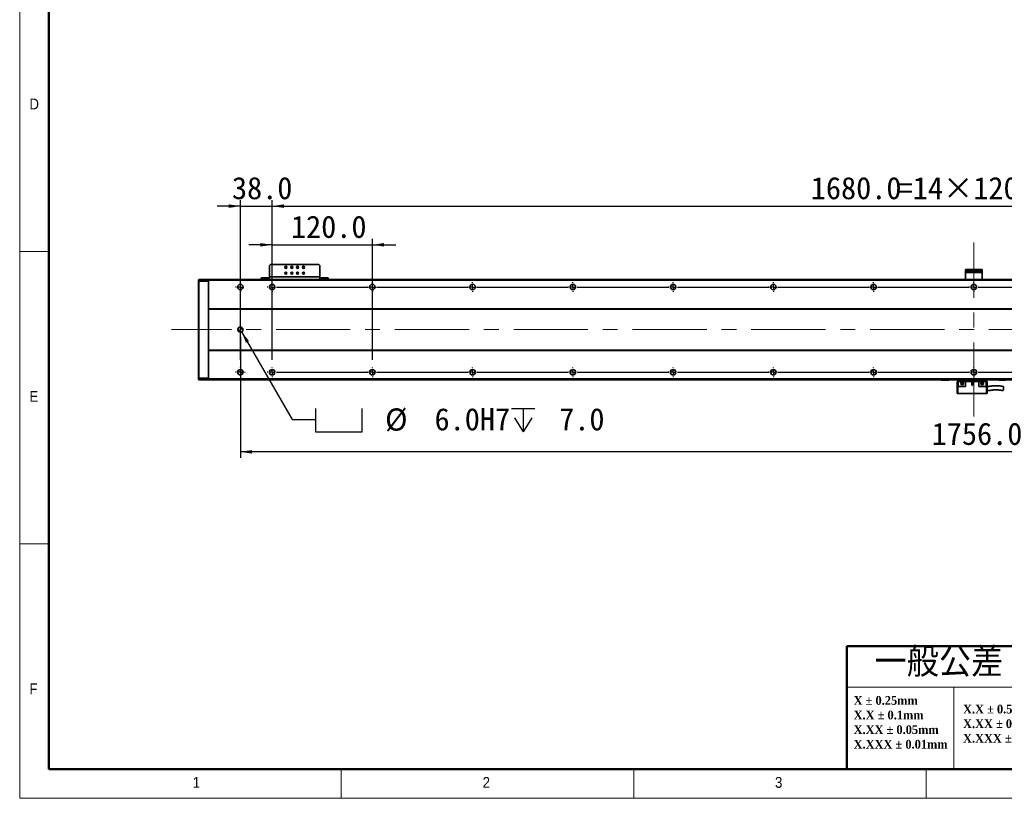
# Model space of a CAD drawing. Header units: millimetres. Extents: x 35 to 2905, y 35 to 2044.
# Tile 1 of 7: x 35 to 1214, y 35 to 967. Entities that reach past the tile are written whole.
import ezdxf

# ---------------------------------------------------------------- set-up
doc = ezdxf.new("R2010")
doc.units = ezdxf.units.MM
doc.header["$LTSCALE"] = 7
doc.linetypes.add('CENTERX2', pattern=[20.32, 12.7, -2.54, 2.54, -2.54])
doc.layers.add('黑色实线', color=7, linetype='Continuous')
doc.styles.add('SLDTEXTSTYLE1', font='Gothic.ttf', dxfattribs={"width": 0.913})
doc.styles.add('SLDTEXTSTYLE2', font='timesbd.ttf', dxfattribs={"width": 0.933})
doc.styles.add('SLDTEXTSTYLE4', font='txt', dxfattribs={"bigfont": 'bigfont'})
doc.styles.add('SLDTEXTSTYLE8', font='txt')
doc.dimstyles.new('SLDDIMSTYLE0', dxfattribs={"dimtxt": 26.6, "dimasz": 14, "dimexe": 0, "dimexo": 0.0625, "dimgap": 6.65, "dimtad": 2, "dimdec": 1, "dimrnd": 1e-09, "dimzin": 4, "dimdsep": 46, "dimtxsty": 'SLDTEXTSTYLE8', "dimsah": 1, "dimcen": 0.09, "dimadec": 0, "dimazin": 1, "dimtfac": 1, "dimtdec": 1, "dimtmove": 0, "dimatfit": 0, "dimfxl": 0, "dimfrac": 2, "dimtolj": 1, "dimtzin": 12, "dimarcsym": 0})
doc.dimstyles.new('SLDDIMSTYLE4', dxfattribs={"dimtxt": 26.6, "dimasz": 14, "dimexe": 0, "dimexo": 0.0625, "dimgap": 6.65, "dimtad": 0, "dimtih": 1, "dimtoh": 1, "dimdec": 1, "dimrnd": 1e-09, "dimzin": 4, "dimdsep": 46, "dimtxsty": 'SLDTEXTSTYLE8', "dimsah": 1, "dimcen": 0, "dimadec": 0, "dimazin": 1, "dimtfac": 1, "dimtdec": 1, "dimtofl": 0, "dimtmove": 0, "dimatfit": 3, "dimfxl": 0, "dimfrac": 2, "dimtolj": 1, "dimtzin": 12, "dimarcsym": 0})
doc.dimstyles.new('SLDDIMSTYLE6', dxfattribs={"dimtxt": 26.6, "dimasz": 14, "dimexe": 0, "dimexo": 0.0625, "dimgap": 6.65, "dimtad": 2, "dimdec": 1, "dimrnd": 1e-09, "dimzin": 4, "dimdsep": 46, "dimtxsty": 'SLDTEXTSTYLE8', "dimsah": 1, "dimcen": 0.09, "dimadec": 0, "dimazin": 1, "dimtfac": 1, "dimtdec": 1, "dimtofl": 0, "dimtmove": 0, "dimatfit": 3, "dimfxl": 0, "dimfrac": 2, "dimtolj": 1, "dimtzin": 12, "dimarcsym": 0})

# ---------------------------------------------------------------- blocks, each defined once
blk = doc.blocks.new('SW_NOTE_0')
at = {"color": 0, "linetype": 'Continuous', "lineweight": 0, "char_height": 10.5, "attachment_point": 1, "style": 'SLDTEXTSTYLE2'}
for s, insert in [('X.X ± 0.5 deg', (0, 13.8)), ('X.XX ± 0.25 deg', (0, -3.7)), ('X.XXX ± 0.1 deg', (0, -21.2))]:
    blk.add_mtext(s, dxfattribs=dict(at, insert=insert))
blk = doc.blocks.new('SW_NOTE_1')
at = {"color": 0, "linetype": 'Continuous', "lineweight": 0, "char_height": 10.5, "attachment_point": 1, "style": 'SLDTEXTSTYLE2'}
for s, insert in [('X ± 0.25mm ', (0, 13.8)), ('X.X ± 0.1mm', (0, -3.7))]:
    blk.add_mtext(s, dxfattribs=dict(at, insert=insert))
blk = doc.blocks.new('SW_NOTE_2')
at = {"color": 0, "linetype": 'Continuous', "lineweight": 0, "char_height": 10.5, "attachment_point": 1, "style": 'SLDTEXTSTYLE2'}
for s, insert in [('X.XX ± 0.05mm', (0, 13.8)), ('X.XXX ± 0.01mm', (0, -3.7))]:
    blk.add_mtext(s, dxfattribs=dict(at, insert=insert))
blk = doc.blocks.new('SW_SYMBOL_HOLE_SPOT')
at = {"layer": '黑色实线', "color": 0}
for p, q in [((0, 6125), (0, 525)), ((11200, 525), (11200, 6125)), ((0, 525), (11200, 525))]:
    blk.add_line(p, q, dxfattribs=at)
blk = doc.blocks.new('SW_SYMBOL_HOLE_DEPTH')
at = {"layer": '黑色实线', "color": 0}
for p, q in [((0, 6125), (5600, 6125)), ((2800, 6125), (2800, 525)), ((700, 3885), (2800, 525)), ((4900, 3885), (2800, 525))]:
    blk.add_line(p, q, dxfattribs=at)
blk = doc.blocks.new('_D_19')
at = {"layer": '黑色实线'}
for p, q in [((300.7, 593.4), (361.2, 488.6)), ((361.2, 488.6), (389.2, 488.6))]:
    blk.add_line(p, q, dxfattribs=at)
blk.add_solid([(300.7, 593.4), (305.8, 580.2), (309.5, 582.3)], dxfattribs=at)
at = {"layer": '黑色实线', "xscale": 0.004985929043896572, "yscale": 0.004985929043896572, "zscale": 0.004985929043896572}
for name, p in [('SW_SYMBOL_HOLE_SPOT', (389.2, 470.9)), ('SW_SYMBOL_HOLE_DEPTH', (623.8, 470.9))]:
    blk.add_blockref(name, p, dxfattribs=at)
at = {"layer": '黑色实线', "char_height": 26.6, "attachment_point": 1, "style": 'SLDTEXTSTYLE8'}
for s, insert in [('%%c', (472.4, 501.7)), (' 6.0H7 ', (513.5, 502)), (' 7.0', (662.7, 502))]:
    blk.add_mtext(s, dxfattribs=dict(at, insert=insert))
blk = doc.blocks.new('_D_21')
at = {"layer": '黑色实线'}
for p, q in [((299.2, 587.1), (299.2, 442.7)), ((2055.2, 581.6), (2055.2, 442.7)), ((2055.2, 449.7), (299.2, 449.7))]:
    blk.add_line(p, q, dxfattribs=at)
for points in [[(299.2, 449.7), (313.2, 447.6), (313.2, 451.8)], [(2055.2, 449.7), (2041.2, 451.8), (2041.2, 447.6)]]:
    blk.add_solid(points, dxfattribs=at)
at = {"layer": '黑色实线', "insert": (1126.7, 484.6), "char_height": 26.6, "attachment_point": 1, "style": 'SLDTEXTSTYLE8'}
blk.add_mtext('1756.0', dxfattribs=at)
blk = doc.blocks.new('_D_24')
at = {"layer": '黑色实线'}
for p, q in [((337.2, 661.7), (337.2, 750.8)), ((337.2, 743.8), (2017.2, 743.8)), ((2017.2, 661.7), (2017.2, 750.8))]:
    blk.add_line(p, q, dxfattribs=at)
for points in [[(337.2, 743.8), (351.2, 741.7), (351.2, 745.9)], [(2017.2, 743.8), (2003.2, 745.9), (2003.2, 741.7)]]:
    blk.add_solid(points, dxfattribs=at)
at = {"layer": '黑色实线', "char_height": 26.6, "attachment_point": 1, "style": 'SLDTEXTSTYLE8'}
for s, insert in [('1680.0', (982, 778.7)), ('=14×120.0(PITCH)', (1086, 778.7))]:
    blk.add_mtext(s, dxfattribs=dict(at, insert=insert))
blk = doc.blocks.new('_D_25')
at = {"layer": '黑色实线'}
for p, q in [((299.2, 743.8), (271.2, 743.8)), ((299.2, 559.7), (299.2, 750.8)), ((299.2, 743.8), (337.2, 743.8)), ((337.2, 559.7), (337.2, 750.8)), ((337.2, 743.8), (365.2, 743.8))]:
    blk.add_line(p, q, dxfattribs=at)
for points in [[(299.2, 743.8), (285.2, 745.9), (285.2, 741.7)], [(337.2, 743.8), (351.2, 741.7), (351.2, 745.9)]]:
    blk.add_solid(points, dxfattribs=at)
at = {"layer": '黑色实线', "insert": (289.1, 778.7), "char_height": 26.6, "attachment_point": 1, "style": 'SLDTEXTSTYLE8'}
blk.add_mtext('38.0', dxfattribs=at)
blk = doc.blocks.new('_D_27')
at = {"layer": '黑色实线'}
for p, q in [((337.2, 697.5), (309.2, 697.5)), ((337.2, 559.7), (337.2, 704.5)), ((337.2, 697.5), (457.2, 697.5)), ((457.2, 559.7), (457.2, 704.5)), ((457.2, 697.5), (485.2, 697.5))]:
    blk.add_line(p, q, dxfattribs=at)
for points in [[(337.2, 697.5), (323.2, 699.6), (323.2, 695.4)], [(457.2, 697.5), (471.2, 695.4), (471.2, 699.6)]]:
    blk.add_solid(points, dxfattribs=at)
at = {"layer": '黑色实线', "insert": (359.7, 732.4), "char_height": 26.6, "attachment_point": 1, "style": 'SLDTEXTSTYLE8'}
blk.add_mtext('120.0', dxfattribs=at)
blk = doc.blocks.new('SW_CENTERMARKSYMBOL_0')
at = {"layer": '黑色实线', "color": 0}
for p, q in [((-5.08, 0), (-5.84, 0)), ((0, 0), (-2.54, 0)), ((0, 5.08), (0, 5.84)), ((0, 0), (0, 2.54)), ((0, 0), (0, -2.54)), ((0, 0), (2.54, 0)), ((5.08, 0), (5.84, 0)), ((0, -5.08), (0, -5.84))]:
    blk.add_line(p, q, dxfattribs=at)
blk = doc.blocks.new('SW_CENTERMARKSYMBOL_1')
at = {"layer": '黑色实线', "color": 0}
for p, q in [((-158, 107.08), (-158, 107.84)), ((0, 107.08), (0, 107.84)), ((-163.08, 102), (-163.84, 102)), ((-158, 102), (-160.54, 102)), ((-158, 102), (-158, 104.54)), ((-158, 102), (-158, 99.46)), ((-158, 102), (-155.46, 102)), ((-158, 96.92), (-158, 96.16)), ((0, 102), (-2.54, 102)), ((0, 102), (0, 104.54)), ((0, 102), (0, 99.46)), ((0, 102), (2.54, 102)), ((5.08, 102), (5.84, 102)), ((-125.08, 0), (-125.84, 0)), ((-120, 0), (-122.54, 0)), ((-120, 5.08), (-120, 5.84)), ((-120, 0), (-120, 2.54)), ((-120, 0), (-120, -2.54)), ((-120, 0), (-117.46, 0)), ((-114.92, 0), (-5.08, 0)), ((-5.08, 0), (-5.84, 0)), ((0, 0), (-2.54, 0)), ((0, 0), (-2.54, 0)), ((0, 5.08), (0, 5.84)), ((0, 0), (0, 2.54)), ((0, 0), (0, 2.54)), ((0, 0), (0, -2.54)), ((0, 0), (2.54, 0)), ((0, 0), (0, -2.54)), ((0, 0), (2.54, 0)), ((5.08, 0), (5.84, 0)), ((5.08, 0), (114.92, 0)), ((114.92, 0), (114.16, 0)), ((120, 0), (117.46, 0)), ((120, 0), (117.46, 0)), ((120, 0), (117.46, 0)), ((120, 5.08), (120, 5.84)), ((120, 0), (120, 2.54)), ((120, 0), (120, 2.54)), ((120, 0), (120, 2.54)), ((120, 0), (120, -2.54)), ((120, 0), (122.54, 0)), ((120, 0), (120, -2.54)), ((120, 0), (122.54, 0)), ((120, 0), (120, -2.54)), ((120, 0), (122.54, 0)), ((125.08, 0), (125.84, 0)), ((125.08, 0), (234.92, 0)), ((234.92, 0), (234.16, 0)), ((240, 0), (237.46, 0)), ((240, 0), (237.46, 0)), ((240, 0), (237.46, 0)), ((240, 0), (237.46, 0)), ((240, 5.08), (240, 5.84)), ((240, 0), (240, 2.54)), ((240, 0), (240, 2.54)), ((240, 0), (240, 2.54)), ((240, 0), (240, 2.54)), ((240, 0), (240, -2.54)), ((240, 0), (242.54, 0)), ((240, 0), (240, -2.54)), ((240, 0), (242.54, 0)), ((240, 0), (240, -2.54)), ((240, 0), (242.54, 0)), ((240, 0), (240, -2.54)), ((240, 0), (242.54, 0)), ((245.08, 0), (245.84, 0)), ((245.08, 0), (354.92, 0)), ((354.92, 0), (354.16, 0)), ((360, 0), (357.46, 0)), ((360, 0), (357.46, 0)), ((360, 0), (357.46, 0)), ((360, 0), (357.46, 0)), ((360, 0), (357.46, 0)), ((360, 5.08), (360, 5.84)), ((360, 0), (360, 2.54)), ((360, 0), (360, 2.54)), ((360, 0), (360, 2.54)), ((360, 0), (360, 2.54)), ((360, 0), (360, 2.54)), ((360, 0), (360, -2.54)), ((360, 0), (362.54, 0)), ((360, 0), (360, -2.54)), ((360, 0), (362.54, 0)), ((360, 0), (360, -2.54)), ((360, 0), (362.54, 0)), ((360, 0), (360, -2.54)), ((360, 0), (362.54, 0)), ((360, 0), (360, -2.54)), ((360, 0), (362.54, 0)), ((365.08, 0), (365.84, 0)), ((365.08, 0), (474.92, 0)), ((474.92, 0), (474.16, 0)), ((480, 0), (477.46, 0)), ((480, 0), (477.46, 0)), ((480, 0), (477.46, 0)), ((480, 0), (477.46, 0)), ((480, 0), (477.46, 0)), ((480, 0), (477.46, 0)), ((480, 5.08), (480, 5.84)), ((480, 0), (480, 2.54)), ((480, 0), (480, 2.54)), ((480, 0), (480, 2.54)), ((480, 0), (480, 2.54)), ((480, 0), (480, 2.54)), ((480, 0), (480, 2.54)), ((480, 0), (480, -2.54)), ((480, 0), (482.54, 0)), ((480, 0), (480, -2.54)), ((480, 0), (482.54, 0)), ((480, 0), (480, -2.54)), ((480, 0), (482.54, 0)), ((480, 0), (480, -2.54)), ((480, 0), (482.54, 0)), ((480, 0), (480, -2.54)), ((480, 0), (482.54, 0)), ((480, 0), (480, -2.54)), ((480, 0), (482.54, 0)), ((485.08, 0), (485.84, 0)), ((485.08, 0), (594.92, 0)), ((594.92, 0), (594.16, 0)), ((600, 0), (597.46, 0)), ((600, 0), (597.46, 0)), ((600, 0), (597.46, 0)), ((600, 0), (597.46, 0)), ((600, 0), (597.46, 0)), ((600, 0), (597.46, 0)), ((600, 0), (597.46, 0)), ((600, 5.08), (600, 5.84)), ((600, 0), (600, 2.54)), ((600, 0), (600, 2.54)), ((600, 0), (600, 2.54)), ((600, 0), (600, 2.54)), ((600, 0), (600, 2.54)), ((600, 0), (600, 2.54)), ((600, 0), (600, 2.54)), ((600, 0), (600, -2.54)), ((600, 0), (602.54, 0)), ((600, 0), (600, -2.54)), ((600, 0), (602.54, 0)), ((600, 0), (600, -2.54)), ((600, 0), (602.54, 0)), ((600, 0), (600, -2.54)), ((600, 0), (602.54, 0)), ((600, 0), (600, -2.54)), ((600, 0), (602.54, 0)), ((600, 0), (600, -2.54)), ((600, 0), (602.54, 0)), ((600, 0), (600, -2.54)), ((600, 0), (602.54, 0)), ((605.08, 0), (605.84, 0)), ((605.08, 0), (714.92, 0)), ((714.92, 0), (714.16, 0)), ((720, 0), (717.46, 0)), ((720, 0), (717.46, 0)), ((720, 0), (717.46, 0)), ((720, 0), (717.46, 0)), ((720, 0), (717.46, 0)), ((720, 0), (717.46, 0)), ((720, 0), (717.46, 0)), ((720, 0), (717.46, 0)), ((720, 5.08), (720, 5.84)), ((720, 0), (720, 2.54)), ((720, 0), (720, 2.54)), ((720, 0), (720, 2.54)), ((720, 0), (720, 2.54)), ((720, 0), (720, 2.54)), ((720, 0), (720, 2.54)), ((720, 0), (720, 2.54)), ((720, 0), (720, 2.54)), ((720, 0), (720, -2.54)), ((720, 0), (722.54, 0)), ((720, 0), (720, -2.54)), ((720, 0), (722.54, 0)), ((720, 0), (720, -2.54)), ((720, 0), (722.54, 0)), ((720, 0), (720, -2.54)), ((720, 0), (722.54, 0)), ((720, 0), (720, -2.54)), ((720, 0), (722.54, 0)), ((720, 0), (720, -2.54)), ((720, 0), (722.54, 0)), ((720, 0), (720, -2.54)), ((720, 0), (722.54, 0)), ((720, 0), (720, -2.54)), ((720, 0), (722.54, 0)), ((725.08, 0), (725.84, 0)), ((725.08, 0), (834.92, 0)), ((-120, -5.08), (-120, -5.84)), ((0, -5.08), (0, -5.84)), ((120, -5.08), (120, -5.84)), ((240, -5.08), (240, -5.84)), ((360, -5.08), (360, -5.84)), ((480, -5.08), (480, -5.84)), ((600, -5.08), (600, -5.84)), ((720, -5.08), (720, -5.84))]:
    blk.add_line(p, q, dxfattribs=at)
blk = doc.blocks.new('SW_CENTERMARKSYMBOL_2')
at = {"layer": '黑色实线', "color": 0}
for p, q in [((-245.08, 0), (-245.84, 0)), ((-240, 0), (-242.54, 0)), ((-240, 5.08), (-240, 5.84)), ((-240, 0), (-240, 2.54)), ((-240, 0), (-240, -2.54)), ((-240, 0), (-237.46, 0)), ((-234.92, 0), (-125.08, 0)), ((-125.08, 0), (-125.84, 0)), ((-120, 0), (-122.54, 0)), ((-120, 0), (-122.54, 0)), ((-120, 5.08), (-120, 5.84)), ((-120, 0), (-120, 2.54)), ((-120, 0), (-120, 2.54)), ((-120, 0), (-120, -2.54)), ((-120, 0), (-117.46, 0)), ((-120, 0), (-120, -2.54)), ((-120, 0), (-117.46, 0)), ((-114.92, 0), (-114.16, 0)), ((-114.92, 0), (-5.08, 0)), ((-5.08, 0), (-5.84, 0)), ((0, 0), (-2.54, 0)), ((0, 0), (-2.54, 0)), ((0, 0), (-2.54, 0)), ((0, 5.08), (0, 5.84)), ((0, 0), (0, 2.54)), ((0, 0), (0, 2.54)), ((0, 0), (0, 2.54)), ((0, 0), (0, -2.54)), ((0, 0), (2.54, 0)), ((0, 0), (0, -2.54)), ((0, 0), (2.54, 0)), ((0, 0), (0, -2.54)), ((0, 0), (2.54, 0)), ((5.08, 0), (5.84, 0)), ((5.08, 0), (114.92, 0)), ((114.92, 0), (114.16, 0)), ((120, 0), (117.46, 0)), ((120, 0), (117.46, 0)), ((120, 0), (117.46, 0)), ((120, 0), (117.46, 0)), ((120, 5.08), (120, 5.84)), ((120, 0), (120, 2.54)), ((120, 0), (120, 2.54)), ((120, 0), (120, 2.54)), ((120, 0), (120, 2.54)), ((120, 0), (120, -2.54)), ((120, 0), (122.54, 0)), ((120, 0), (120, -2.54)), ((120, 0), (122.54, 0)), ((120, 0), (120, -2.54)), ((120, 0), (122.54, 0)), ((120, 0), (120, -2.54)), ((120, 0), (122.54, 0)), ((125.08, 0), (125.84, 0)), ((125.08, 0), (234.92, 0)), ((234.92, 0), (234.16, 0)), ((240, 0), (237.46, 0)), ((240, 0), (237.46, 0)), ((240, 0), (237.46, 0)), ((240, 0), (237.46, 0)), ((240, 0), (237.46, 0)), ((240, 5.08), (240, 5.84)), ((240, 0), (240, 2.54)), ((240, 0), (240, 2.54)), ((240, 0), (240, 2.54)), ((240, 0), (240, 2.54)), ((240, 0), (240, 2.54)), ((240, 0), (240, -2.54)), ((240, 0), (242.54, 0)), ((240, 0), (240, -2.54)), ((240, 0), (242.54, 0)), ((240, 0), (240, -2.54)), ((240, 0), (242.54, 0)), ((240, 0), (240, -2.54)), ((240, 0), (242.54, 0)), ((240, 0), (240, -2.54)), ((240, 0), (242.54, 0)), ((245.08, 0), (245.84, 0)), ((245.08, 0), (354.92, 0)), ((354.92, 0), (354.16, 0)), ((360, 0), (357.46, 0)), ((360, 0), (357.46, 0)), ((360, 0), (357.46, 0)), ((360, 0), (357.46, 0)), ((360, 0), (357.46, 0)), ((360, 0), (357.46, 0)), ((360, 5.08), (360, 5.84)), ((360, 0), (360, 2.54)), ((360, 0), (360, 2.54)), ((360, 0), (360, 2.54)), ((360, 0), (360, 2.54)), ((360, 0), (360, 2.54)), ((360, 0), (360, 2.54)), ((360, 0), (360, -2.54)), ((360, 0), (362.54, 0)), ((360, 0), (360, -2.54)), ((360, 0), (362.54, 0)), ((360, 0), (360, -2.54)), ((360, 0), (362.54, 0)), ((360, 0), (360, -2.54)), ((360, 0), (362.54, 0)), ((360, 0), (360, -2.54)), ((360, 0), (362.54, 0)), ((360, 0), (360, -2.54)), ((360, 0), (362.54, 0)), ((365.08, 0), (365.84, 0)), ((365.08, 0), (474.92, 0)), ((474.92, 0), (474.16, 0)), ((480, 0), (477.46, 0)), ((480, 0), (477.46, 0)), ((480, 0), (477.46, 0)), ((480, 0), (477.46, 0)), ((480, 0), (477.46, 0)), ((480, 0), (477.46, 0)), ((480, 0), (477.46, 0)), ((480, 5.08), (480, 5.84)), ((480, 0), (480, 2.54)), ((480, 0), (480, 2.54)), ((480, 0), (480, 2.54)), ((480, 0), (480, 2.54)), ((480, 0), (480, 2.54)), ((480, 0), (480, 2.54)), ((480, 0), (480, 2.54)), ((480, 0), (480, -2.54)), ((480, 0), (482.54, 0)), ((480, 0), (480, -2.54)), ((480, 0), (482.54, 0)), ((480, 0), (480, -2.54)), ((480, 0), (482.54, 0)), ((480, 0), (480, -2.54)), ((480, 0), (482.54, 0)), ((480, 0), (480, -2.54)), ((480, 0), (482.54, 0)), ((480, 0), (480, -2.54)), ((480, 0), (482.54, 0)), ((480, 0), (480, -2.54)), ((480, 0), (482.54, 0)), ((485.08, 0), (485.84, 0)), ((485.08, 0), (594.92, 0)), ((594.92, 0), (594.16, 0)), ((600, 0), (597.46, 0)), ((600, 0), (597.46, 0)), ((600, 0), (597.46, 0)), ((600, 0), (597.46, 0)), ((600, 0), (597.46, 0)), ((600, 0), (597.46, 0)), ((600, 0), (597.46, 0)), ((600, 0), (597.46, 0)), ((600, 5.08), (600, 5.84)), ((600, 0), (600, 2.54)), ((600, 0), (600, 2.54)), ((600, 0), (600, 2.54)), ((600, 0), (600, 2.54)), ((600, 0), (600, 2.54)), ((600, 0), (600, 2.54)), ((600, 0), (600, 2.54)), ((600, 0), (600, 2.54)), ((600, 0), (600, -2.54)), ((600, 0), (602.54, 0)), ((600, 0), (600, -2.54)), ((600, 0), (602.54, 0)), ((600, 0), (600, -2.54)), ((600, 0), (602.54, 0)), ((600, 0), (600, -2.54)), ((600, 0), (602.54, 0)), ((600, 0), (600, -2.54)), ((600, 0), (602.54, 0)), ((600, 0), (600, -2.54)), ((600, 0), (602.54, 0)), ((600, 0), (600, -2.54)), ((600, 0), (602.54, 0)), ((600, 0), (600, -2.54)), ((600, 0), (602.54, 0)), ((605.08, 0), (605.84, 0)), ((605.08, 0), (714.92, 0)), ((-240, -5.08), (-240, -5.84)), ((-120, -5.08), (-120, -5.84)), ((0, -5.08), (0, -5.84)), ((120, -5.08), (120, -5.84)), ((240, -5.08), (240, -5.84)), ((360, -5.08), (360, -5.84)), ((480, -5.08), (480, -5.84)), ((600, -5.08), (600, -5.84))]:
    blk.add_line(p, q, dxfattribs=at)
blk = doc.blocks.new('SW_DOWELSYMBOL_2')
at = {"linetype": 'Continuous', "lineweight": 18}
h = blk.add_hatch(color=0, dxfattribs=at)
edge = h.paths.add_edge_path(flags=0)
edge.add_arc((0, 0), 3, 180, 270)
edge.add_line((0, -3), (0, 0))
edge.add_line((0, 0), (-3, 0))
h = blk.add_hatch(color=0, dxfattribs=at)
edge = h.paths.add_edge_path(flags=0)
edge.add_arc((0, 0), 3, 0, 90)
edge.add_line((0, 3), (0, 0))
edge.add_line((0, 0), (3, 0))
at = {"layer": '黑色实线', "color": 0}
blk.add_circle((0, 0), 3, dxfattribs=at)

msp = doc.modelspace()

# ---------------------------------------------------------------- linework, layer by layer
at = {"color": 7, "linetype": 'Continuous', "lineweight": 18}
for p, q in [((35, 2044), (35, 35)), ((70, 2009), (70, 70)), ((35, 689.5), (70, 689.5)), ((70, 339.5), (35, 339.5)), ((1281, 168), (1025.2864855, 168)), ((1153.1432427, 168), (1153.1432427, 70)), ((70, 70), (2870, 70)), ((420, 35), (420, 70)), ((770, 70), (770, 35)), ((861, 70), (2870, 70)), ((1120, 35), (1120, 70)), ((35, 35), (2905, 35))]:
    msp.add_line(p, q, dxfattribs=at)
at = {"color": 7, "linetype": 'Continuous', "lineweight": 50}
for p, q in [((70, 2009), (70, 70)), ((1025.2864855, 217), (1025.2864855, 70)), ((1025.2864855, 217), (1281, 217)), ((70, 70), (2870, 70))]:
    msp.add_line(p, q, dxfattribs=at)
at = {"color": 7, "linetype": 'Continuous', "lineweight": 35}
for p, q in [((335.1638129, 673.7965202), (334.1638258, 672.7965182)), ((334.1638258, 672.7965182), (334.1638258, 658.9965156)), ((393.1638112, 673.7965202), (335.1638129, 673.7965202)), ((394.1637983, 672.7965182), (393.1638112, 673.7965202)), ((394.1637983, 658.9965156), (394.1637983, 672.7965182)), ((1167.16383, 666.0016558), (1167.16383, 668.0016524)), ((1167.16383, 668.0016524), (1168.1637576, 668.0016524)), ((1168.1637576, 666.0016558), (1167.16383, 666.0016558)), ((1167.16383, 664.5016527), (1167.16383, 666.0016558)), ((1187.163811, 664.5016527), (1167.16383, 664.5016527)), ((1167.16383, 656.0016578), (1167.16383, 664.5016527)), ((1168.1637576, 668.0016524), (1168.1637576, 666.0016558)), ((1186.1637642, 668.0016524), (1168.1637576, 668.0016524)), ((1186.1637642, 666.0016558), (1168.1637576, 666.0016558)), ((1186.1637642, 666.0016558), (1186.1637642, 668.0016524)), ((1186.1637642, 668.0016524), (1187.163811, 668.0016524)), ((1187.163811, 666.0016558), (1186.1637642, 666.0016558)), ((1187.163811, 668.0016524), (1187.163811, 666.0016558)), ((1187.163811, 666.0016558), (1187.163811, 664.5016527)), ((1187.163811, 656.0016578), (1187.163811, 664.5016527)), ((249.1638174, 655.6965193), (249.4638076, 655.9965169)), ((249.1638174, 653.8722521), (249.1638174, 655.6965193)), ((249.1638174, 653.8722521), (249.4638076, 653.9965166)), ((249.1638174, 538.1207807), (249.1638174, 653.8722521)), ((249.4638076, 655.9965169), (249.4638076, 653.9965166)), ((249.4638076, 655.9965169), (260.8638069, 655.9965169)), ((249.4638076, 653.9965166), (249.4638076, 537.9965162)), ((260.8638069, 653.9965166), (249.4638076, 653.9965166)), ((260.8638069, 653.9965166), (260.8638069, 655.9965169)), ((261.1638119, 655.6965193), (260.8638069, 655.9965169)), ((260.8638069, 537.9965162), (260.8638069, 653.9965166)), ((261.1638119, 653.8722521), (260.8638069, 653.9965166)), ((2093.1638291, 655.9965169), (261.1638119, 655.9965169)), ((261.1638119, 654.9965186), (261.1638119, 655.9965169)), ((2093.1638291, 654.9965186), (261.1638119, 654.9965186)), ((261.1638119, 620.9965168), (261.1638119, 654.9965186)), ((324.1638055, 655.9965169), (324.1638055, 657.9965135)), ((324.1638055, 657.9965135), (325.1638224, 657.9965135)), ((325.1638224, 657.9965135), (325.1638224, 655.9965169)), ((325.1638224, 657.9965135), (333.1638088, 657.9965135)), ((333.1638088, 657.9965135), (333.1638088, 655.9965169)), ((334.1638258, 657.9965135), (333.1638088, 657.9965135)), ((394.1637983, 658.9965156), (334.1638258, 658.9965156)), ((334.1638258, 655.9965169), (334.1638258, 658.9965156)), ((394.1637983, 658.9965156), (394.1637983, 655.9965169)), ((395.1638153, 657.9965135), (394.1637983, 657.9965135)), ((395.1638153, 657.9965135), (395.1638153, 655.9965169)), ((395.1638153, 657.9965135), (403.1638017, 657.9965135)), ((403.1638017, 655.9965169), (403.1638017, 657.9965135)), ((403.1638017, 657.9965135), (404.1638186, 657.9965135)), ((404.1638186, 657.9965135), (404.1638186, 655.9965169)), ((1167.16383, 656.0016578), (1187.163811, 656.0016578)), ((2093.1638291, 620.9965168), (261.1638119, 620.9965168)), ((261.1638119, 620.9965168), (261.1638119, 620.4965176)), ((2093.1638291, 620.4965176), (261.1638119, 620.4965176)), ((261.1638119, 571.4965171), (261.1638119, 620.4965176)), ((2093.1638291, 571.4965171), (261.1638119, 571.4965171)), ((261.1638119, 570.9965161), (261.1638119, 571.4965171)), ((2093.1638291, 570.9965161), (261.1638119, 570.9965161)), ((261.1638119, 536.9965179), (261.1638119, 570.9965161)), ((249.1638174, 536.2965173), (249.1638174, 538.1207807)), ((249.1638174, 538.1207807), (249.4638076, 537.9965162)), ((249.1638174, 536.2965173), (249.4638076, 535.9965159)), ((249.4638076, 537.9965162), (249.4638076, 535.9965159)), ((249.4638076, 537.9965162), (260.8638069, 537.9965162)), ((260.8638069, 535.9965159), (249.4638076, 535.9965159)), ((261.1638119, 538.1207807), (260.8638069, 537.9965162)), ((260.8638069, 535.9965159), (260.8638069, 537.9965162)), ((261.1638119, 536.2965173), (260.8638069, 535.9965159)), ((2093.1638291, 536.9965179), (261.1638119, 536.9965179)), ((261.1638119, 536.9965179), (261.1638119, 535.9965159)), ((2093.1638291, 535.9965159), (261.1638119, 535.9965159)), ((1137.6638224, 535.8016534), (1137.6638224, 535.9965159)), ((1137.963753, 535.5016558), (1137.6638224, 535.8016534)), ((1137.6638224, 535.8016534), (1138.6638692, 535.8016534)), ((1138.7880852, 535.5016558), (1137.963753, 535.5016558)), ((1138.6638692, 535.9965159), (1138.6638692, 535.8016534)), ((1138.7880852, 535.5016558), (1138.6638692, 535.8016534)), ((1138.6638692, 535.8016534), (1146.6637662, 535.8016534)), ((1146.5395501, 535.5016558), (1138.7880852, 535.5016558)), ((1146.5395501, 535.5016558), (1146.6637662, 535.8016534)), ((1147.3637631, 535.5016558), (1146.5395501, 535.5016558)), ((1146.6637662, 535.8016534), (1146.6637662, 535.9965159)), ((1146.6637662, 535.8016534), (1147.6638129, 535.8016534)), ((1147.6638129, 535.8016534), (1147.3637631, 535.5016558)), ((1147.6638129, 535.9965159), (1147.6638129, 535.8016534)), ((1157.1638396, 534.0910262), (1157.1638396, 519.6910283)), ((1158.3638003, 534.0910262), (1157.1638396, 534.0910262)), ((1158.1637671, 534.0910262), (1158.1637671, 535.9965159)), ((1158.3638003, 534.0910262), (1158.3638003, 528.0910289)), ((1167.16383, 534.0910262), (1158.3638003, 534.0910262)), ((1167.16383, 534.0910262), (1174.9138644, 534.0910262)), ((1167.16383, 534.0910262), (1167.16383, 528.0910289)), ((1175.4138281, 534.0910262), (1174.9138644, 534.0910262)), ((1174.9138644, 534.0910262), (1174.9138644, 529.3410277)), ((1175.4138281, 534.0910262), (1183.1638625, 534.0910262)), ((1175.4138281, 529.3410277), (1175.4138281, 534.0910262)), ((1183.1638625, 528.0910289), (1183.1638625, 534.0910262)), ((1191.963773, 534.0910262), (1183.1638625, 534.0910262)), ((1186.5418961, 532.5427434), (1186.7093852, 532.6403087)), ((1186.5418961, 532.5427434), (1186.7093852, 532.6403087)), ((1186.5418961, 532.5427434), (1186.7093852, 532.6403087)), ((1188.173156, 532.1422449), (1188.3044055, 531.7382409)), ((1191.963773, 528.0910289), (1191.963773, 534.0910262)), ((1193.1638529, 534.0910262), (1191.963773, 534.0910262)), ((1192.1638062, 534.0910262), (1192.1638062, 535.9965159)), ((1193.1638529, 519.6910283), (1193.1638529, 534.0910262)), ((1206.6638281, 535.8016534), (1206.6638281, 535.9965159)), ((1206.6638281, 535.8016534), (1207.6637557, 535.8016534)), ((1206.9637587, 535.5016558), (1206.6638281, 535.8016534)), ((1207.788091, 535.5016558), (1206.9637587, 535.5016558)), ((1207.6637557, 535.9965159), (1207.6637557, 535.8016534)), ((1207.6637557, 535.8016534), (1215.6637719, 535.8016534)), ((1207.788091, 535.5016558), (1207.6637557, 535.8016534)), ((1215.5395558, 535.5016558), (1207.788091, 535.5016558)), ((1158.1637671, 519.6910283), (1157.1638396, 519.6910283)), ((1158.3638003, 528.0910289), (1158.1637671, 528.0910289)), ((1158.1637671, 519.6910283), (1158.1637671, 528.0910289)), ((1192.1638062, 519.6910283), (1158.1637671, 519.6910283)), ((1158.3638003, 528.0910289), (1167.16383, 528.0910289)), ((1183.1638625, 528.0910289), (1191.963773, 528.0910289)), ((1192.1638062, 528.0910289), (1191.963773, 528.0910289)), ((1192.1638062, 528.0910289), (1192.1638062, 519.6910283)), ((1193.1638529, 519.6910283), (1192.1638062, 519.6910283))]:
    msp.add_line(p, q, dxfattribs=at)
for centre, radius in [((353.6638119, 670.4965169), 1.25), ((353.6638119, 663.4965169), 1.25), ((360.6638119, 670.4965169), 1.25), ((360.6638119, 663.4965169), 1.25), ((367.6638119, 670.4965169), 1.25), ((367.6638119, 663.4965169), 1.25), ((374.6638119, 670.4965169), 1.25), ((374.6638119, 663.4965169), 1.25), ((299.1638119, 646.9965169), 3.3), ((337.1638119, 646.9965169), 3.3), ((457.1638119, 646.9965169), 3.3), ((577.1638119, 646.9965169), 3.3), ((697.1638119, 646.9965169), 3.3), ((817.1638119, 646.9965169), 3.3), ((937.1638119, 646.9965169), 3.3), ((1057.1638119, 646.9965169), 3.3), ((1177.1638119, 646.9965169), 3.3), ((299.1638119, 595.9965169), 3), ((299.1638119, 544.9965169), 3.3), ((337.1638119, 544.9965169), 3.3), ((457.1638119, 544.9965169), 3.3), ((577.1638119, 544.9965169), 3.3), ((697.1638119, 544.9965169), 3.3), ((817.1638119, 544.9965169), 3.3), ((937.1638119, 544.9965169), 3.3), ((1057.1638119, 544.9965169), 3.3), ((1177.1638119, 544.9965169), 3.3), ((1163.1638119, 531.5910276), 1.6), ((1187.1638119, 531.5910276), 1.6)]:
    msp.add_circle(centre, radius, dxfattribs=at)
msp.add_arc((1175.1638119, 529.3410276), 0.25, 180, 0, dxfattribs=at)
for points, knots in [([(1164.3043568, 531.7382409), (1164.3236529, 531.6096771), (1164.3624341, 531.3512898), (1164.2554022, 530.9611254), (1164.0333587, 530.6152679), (1163.6974346, 530.3488103), (1163.2795308, 530.1982275), (1162.8219284, 530.1909184), (1162.3869956, 530.3218995), (1162.1557001, 530.5040869), (1162.0470097, 530.5897003)], [0, 0, 0, 0, 0.1147397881, 0.2306038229, 0.3509343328, 0.4758348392, 0.6054710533, 0.7394025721, 0.8775400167, 1, 1, 1, 1]), ([(1163.1454041, 532.8904992), (1163.2873102, 532.8634704), (1163.5704603, 532.8095388), (1163.9240162, 532.5568163), (1164.1032925, 532.3078184), (1164.1648035, 532.1619384), (1164.1731074, 532.1422449)], [0, 0, 0, 0, 0.3223649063, 0.6432258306, 0.9518361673, 1, 1, 1, 1]), ([(1187.163811, 532.7410294), (1187.0478563, 532.7308149), (1186.8159059, 532.7103824), (1186.4995576, 532.5501681), (1186.2436411, 532.310169), (1186.0713206, 532.0029301), (1185.9980099, 531.6588209), (1186.0308775, 531.3083697), (1186.1665488, 530.9836709), (1186.3927735, 530.7140799), (1186.6890826, 530.5242088), (1187.0284962, 530.4312095), (1187.3802409, 530.4435755), (1187.7121716, 530.560194), (1187.9948633, 530.770444), (1188.1999879, 531.0550682), (1188.3185292, 531.3892629), (1188.3091133, 531.6219161), (1188.3044055, 531.7382409)], [0, 0, 0, 0, 0.0624924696, 0.1250070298, 0.1874948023, 0.2499926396, 0.3124961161, 0.3749968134, 0.4374977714, 0.4999936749, 0.5624949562, 0.6249912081, 0.6874975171, 0.7499919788, 0.8124981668, 0.8749959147, 0.9374989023, 1, 1, 1, 1]), ([(1188.3044055, 531.7382409), (1188.3236389, 531.6096794), (1188.3622932, 531.3513033), (1188.2554972, 530.9611068), (1188.0333927, 530.615271), (1187.6974876, 530.3488087), (1187.2795398, 530.1982171), (1186.8218974, 530.1909116), (1186.3869249, 530.3218985), (1186.1556295, 530.5040865), (1186.0469391, 530.5897003)], [0, 0, 0, 0, 0.1147342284, 0.2305867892, 0.3509144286, 0.4758119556, 0.6054450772, 0.7394087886, 0.877542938, 1, 1, 1, 1]), ([(1187.1454527, 532.8904992), (1187.2873119, 532.8634562), (1187.5704387, 532.809483), (1187.924057, 532.5568616), (1188.1033408, 532.3078179), (1188.1648521, 532.1619383), (1188.173156, 532.1422449)], [0, 0, 0, 0, 0.3222825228, 0.6432212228, 0.9518355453, 1, 1, 1, 1]), ([(1212.4763539, 527.8832695), (1211.5062822, 528.03815), (1209.6954681, 528.3272625), (1207.2267053, 528.7109439), (1205.1680282, 528.8796899), (1203.3141331, 528.918579), (1201.2814509, 528.8378688), (1199.4501116, 528.6310637), (1197.9394232, 528.4136172), (1196.9297025, 528.2625547), (1195.8871535, 528.1110526), (1194.8243616, 527.992201), (1193.9065302, 527.914753), (1193.3572587, 527.9481034), (1193.1638529, 527.9598466)], [0, 0, 0, 0, 0.1557756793, 0.2907834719, 0.3967703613, 0.4749939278, 0.5735891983, 0.7047504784, 0.7546921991, 0.807090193, 0.8612100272, 0.9159554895, 0.970406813, 1, 1, 1, 1]), ([(1193.1638529, 522.9746407), (1193.3989818, 522.9662255), (1194.1167996, 522.9405351), (1195.2621306, 523.0287027), (1196.943613, 523.2218544), (1198.6428493, 523.4904886), (1200.319615, 523.7204171), (1201.7677503, 523.8657542), (1203.4544195, 523.9513095), (1205.3647578, 523.8884303), (1207.4026211, 523.6641967), (1209.51217, 523.3068638), (1211.059209, 523.069455), (1211.9055798, 522.9395708)], [0, 0, 0, 0, 0.0368636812, 0.11254004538, 0.1785188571, 0.3028060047, 0.3842715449, 0.44452581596, 0.53028955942, 0.64734187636, 0.74474820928, 0.8603540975, 1, 1, 1, 1]), ([(1211.9111826, 522.9842594), (1211.9457355, 522.9702944), (1212.0438579, 522.9306368), (1212.2363721, 523.1974709), (1212.4509679, 523.6959946), (1212.6386678, 524.3926297), (1212.7787013, 525.1991141), (1212.8564013, 526.0382834), (1212.8603836, 526.8182896), (1212.7869653, 527.4343695), (1212.6551435, 527.8226373), (1212.5321347, 527.8530298), (1212.4761155, 527.8668708)], [0, 0, 0, 0, 0.0574078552, 0.1630255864, 0.2664669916, 0.3699781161, 0.4747876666, 0.5815852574, 0.6902321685, 0.7997757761, 0.9088163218, 1, 1, 1, 1])]:
    msp.add_open_spline(points, degree=3, knots=knots, dxfattribs=at)
at = {"layer": '黑色实线', "linetype": 'CENTERX2', "lineweight": 18}
for p, q in [((1177.1638119, 491.8465169), (1177.1638119, 700.1465169)), ((2137.6138119, 595.9965169), (216.7138119, 595.9965169))]:
    msp.add_line(p, q, dxfattribs=at)

# ---------------------------------------------------------------- block references
at = {"color": 7, "linetype": 'Continuous', "lineweight": 0}
for name, p in [('SW_NOTE_1', (1033.2600788, 143.6520168)), ('SW_NOTE_0', (1164.2374128, 133.2730729)), ('SW_NOTE_2', (1033.2600788, 108.6520176))]:
    msp.add_blockref(name, p, dxfattribs=at)
at = {"layer": '黑色实线'}
for name, p in [('SW_CENTERMARKSYMBOL_1', (457.1638119, 544.9965169)), ('SW_CENTERMARKSYMBOL_2', (577.1638119, 646.9965169)), ('SW_DOWELSYMBOL_2', (299.1638119, 595.9965169)), ('SW_CENTERMARKSYMBOL_0', (299.1638119, 544.9965169))]:
    msp.add_blockref(name, p, dxfattribs=at)

# ---------------------------------------------------------------- texts
at = {"color": 7, "linetype": 'Continuous', "lineweight": 0, "attachment_point": 1}
for s, insert, char_height, style in [('D', (46.6666667, 872.5241462), 12.9645833, 'SLDTEXTSTYLE1'), ('E', (46.6666667, 522.5241462), 12.9645833, 'SLDTEXTSTYLE1'), ('一般公差', (1058.3458886, 215.556053), 35, 'SLDTEXTSTYLE4'), ('F', (46.6666667, 172.5241462), 12.9645833, 'SLDTEXTSTYLE1'), ('1', (242.0833333, 60.5241742), 12.9645833, 'SLDTEXTSTYLE1'), ('2', (589.1666667, 60.5241742), 12.9645833, 'SLDTEXTSTYLE1'), ('3', (939.1666667, 60.5241742), 12.9645833, 'SLDTEXTSTYLE1')]:
    msp.add_mtext(s, dxfattribs=dict(at, insert=insert, char_height=char_height, style=style))

# ---------------------------------------------------------------- dimensions: what is measured, and where the dimension line sits
at = {"layer": '黑色实线'}
for base, p1, p2, dimstyle, picture, middle in [((337.1638119, 743.7965669), (299.1638119, 550.8365169), (337.1638119, 550.8365169), 'SLDDIMSTYLE0', '_D_25', (321.8296071, 743.7965669)), ((457.1638119, 697.4516874), (337.1638119, 550.8365169), (457.1638119, 550.8365169), 'SLDDIMSTYLE0', '_D_27', (402.0900652, 697.4516874)), ((299.1638119, 449.6909246), (2055.1638119, 590.4565169), (299.1638119, 595.9965169), 'SLDDIMSTYLE6', '_D_21', (1178.6833586, 449.6909246))]:
    dim = msp.add_linear_dim(base=base, p1=p1, p2=p2, dimstyle=dimstyle, dxfattribs=at)
    dim.commit()
    dim.dimension.update_dxf_attribs({"geometry": picture, "text_midpoint": middle, "dimtype": 160})
dim = msp.add_linear_dim(base=(2017.1638119, 743.7965669), p1=(337.1638119, 652.8365169), p2=(2017.1638119, 652.8365169), text='<>=14×120.0(PITCH)', dimstyle='SLDDIMSTYLE6', dxfattribs=at)
dim.commit()
dim.dimension.update_dxf_attribs({"geometry": '_D_24', "text_midpoint": (1178.6833586, 743.7965669), "dimtype": 160})
dim = msp.add_diameter_dim_2p(p1=(297.6638119, 598.5945932), p2=(300.6638119, 593.3984407), text='{\\fGDT;v} <>H7 {\\fGDT;x} 7.0\\P', dimstyle='SLDDIMSTYLE4', dxfattribs=at)
dim.commit()
dim.dimension.update_dxf_attribs({"geometry": '_D_19', "text_midpoint": (553.9478352, 488.5585353), "dimtype": 163})

doc.saveas('drawing.dxf')
